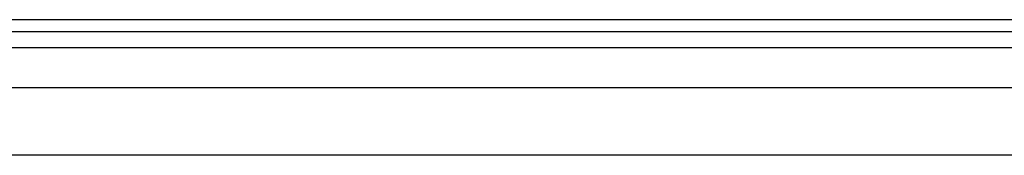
# Model space of a CAD drawing. Header units: inches. Extents: x 5 to 143, y 9 to 75.
# Tile 63 of 125: x 23.181 to 28.917, y 55.889 to 56.676. Entities that reach past the tile are written whole.
import ezdxf

# ---------------------------------------------------------------- set-up
doc = ezdxf.new("R2010")
doc.units = ezdxf.units.IN
doc.header["$MEASUREMENT"] = 0
doc.layers.add('Visible Edges(ANSI)', color=7, linetype='Continuous', lineweight=25)
doc.layers.add('Visible Tangent Edges(ANSI)', color=7, linetype='Continuous', lineweight=25)

msp = doc.modelspace()

# ---------------------------------------------------------------- linework, layer by layer
at = {"layer": 'Visible Edges(ANSI)'}
for p, q in [((34.4829, 56.6761), (4.8869, 56.6761)), ((4.8869, 56.6081), (34.4829, 56.6081)), ((5.6026, 56.2824), (33.7467, 56.2824)), ((33.7467, 55.8887), (5.6026, 55.8887))]:
    msp.add_line(p, q, dxfattribs=at)
at = {"layer": 'Visible Tangent Edges(ANSI)'}
msp.add_line((4.8869, 56.5151), (34.4829, 56.5151), dxfattribs=at)

doc.saveas('drawing.dxf')
